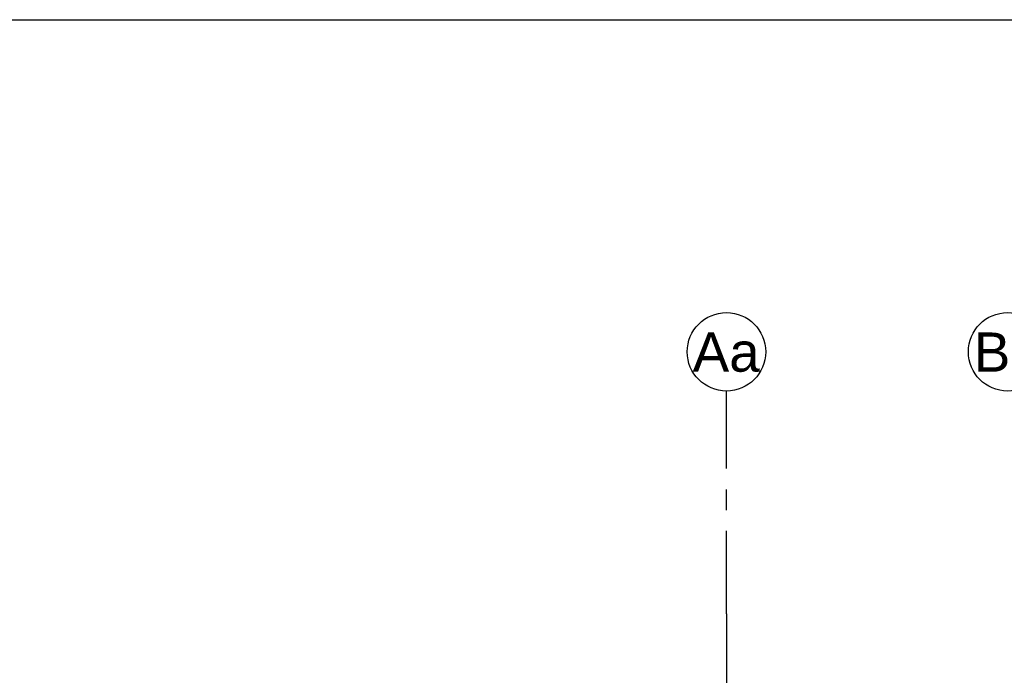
# Model space of a CAD drawing. Header units: millimetres. Extents: x 113048 to 489828, y -130780 to 23393.
# Tile 64 of 98: x 216591 to 231651, y -24839 to -14805. Entities that reach past the tile are written whole.
import ezdxf

# ---------------------------------------------------------------- set-up
doc = ezdxf.new("R2010")
doc.units = ezdxf.units.MM
doc.header["$LTSCALE"] = 100
doc.linetypes.add('DASHDOT', pattern=[1, 0.5, -0.25, 0, -0.25])
doc.linetypes.add('Grid Line', pattern=[22.225, 12.7, -3.175, 3.175, -3.175])
doc.layers.add('DLN020__', color=6, linetype='DASHDOT')

# ---------------------------------------------------------------- blocks, each defined once
blk = doc.blocks.new('Grid - Bubble - 4mm-251209-Black Box Lvl _0_00_G_F- Kahlen')
at = {"layer": 'DLN020__', "linetype": 'Continuous'}
blk.add_circle((0, 0), 4, dxfattribs=at)

msp = doc.modelspace()

# ---------------------------------------------------------------- linework, layer by layer
at = {"elevation": 1.4}
msp.add_lwpolyline([(258181, -14804.9), (258181, -97779.7), (241181, -97779.7), (241181, -130779.7), (113047.6, -130779.7), (113047.6, -14804.9)], close=True, dxfattribs=at)
at = {"layer": 'DLN020__', "linetype": 'Grid Line'}
for q in [(227401.1, -20488), (227401.1, -40946.7)]:
    msp.add_line((227401.1, -23899.1), q, dxfattribs=at)

# ---------------------------------------------------------------- block references
at = {"layer": 'DLN020__', "xscale": 149.9999999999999, "yscale": 149.9999999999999, "zscale": 149.9999999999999, "rotation": 180.0000002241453}
for p in [(227401.1, -19888), (231701.1, -19888)]:
    msp.add_blockref('Grid - Bubble - 4mm-251209-Black Box Lvl _0_00_G_F- Kahlen', p, dxfattribs=at)

# ---------------------------------------------------------------- texts
at = {"layer": 'DLN020__', "color": 3, "char_height": 600, "width": 1209.6, "attachment_point": 2, "rotation": 0, "line_spacing_factor": 1.00667}
for s, insert in [('{\\fSwis721 BT|b0|i0|c0|p34;Aa}', (227396.9, -19592.3)), ('{\\fSwis721 BT|b0|i0|c0|p34;Ba}', (231696.9, -19592.3))]:
    msp.add_mtext(s, dxfattribs=dict(at, insert=insert))

doc.saveas('drawing.dxf')
